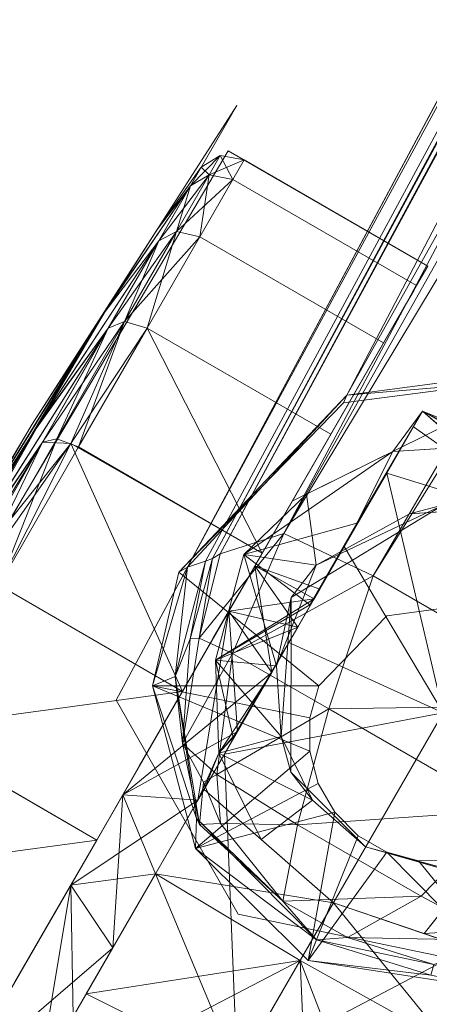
# Model space of a CAD drawing. Header units: inches. Extents: x -296 to -171, y 54 to 179.
# Tile 4 of 75: x -281.546 to -280.815, y 63.242 to 64.998. Entities that reach past the tile are written whole.
import ezdxf

# ---------------------------------------------------------------- set-up
doc = ezdxf.new("R2010")
doc.units = ezdxf.units.IN
doc.header["$LTSCALE"] = 0.299896
doc.header["$MEASUREMENT"] = 0
doc.layers.add('A-FURN-HAWORTH-ATT', color=7, linetype='Continuous')
doc.layers.add('CET Default', color=7, linetype='Continuous')
for name, color, linetype, true_color in [('A-FURN-P-SEAT', 7, 'Continuous', 0xce0000), ('CET color Black', 7, 'Continuous', 0x000000), ('CET color Grey80', 7, 'Continuous', 0xcccdc8)]:
    doc.layers.add(name, color=color, linetype=linetype, true_color=true_color)
doc.styles.add('Arial', font='arial.ttf')

# ---------------------------------------------------------------- blocks, each defined once
blk = doc.blocks.new('*C69')
at = {"layer": 'A-FURN-P-SEAT', "linetype": 'Continuous', "lineweight": 0}
for points in [[(0.8924, 26.9027), (0.8605, 27.5778), (0.8605, 25.0576), (0.8924, 25.7328), (0.8924, 26.9027)], [(0.8605, 27.5), (0.4217, 27.5), (0.4217, 25.1354), (0.8333, 25.1354), (0.8605, 27.5)], [(0.4217, 25.6196), (0.4217, 26.9046), (0.3008, 26.9046), (0.3008, 27.2712), (-0.3008, 27.2712), (-0.3008, 26.9046), (-0.4217, 26.9046), (-0.4217, 25.6196), (-0.2463, 25.3571), (0.2463, 25.3571), (0.4217, 25.6196)]]:
    blk.add_lwpolyline(points, close=True, dxfattribs=at)
blk.add_lwpolyline([(8.5259, 1.417), (1.7658, 11.352), (1.7183, 11.6179), (1.9567, 11.9406), (13.1683, 15.9804), (13.3484, 16.1786), (13.3874, 16.5331), (13.3874, 16.5331), (13.2065, 16.9112), (12.8493, 16.9854), (1.3996, 13.6518), (1.1322, 13.6888), (0.8989, 14.0153), (0.5164, 26.0845), (0.1372, 26.3058), (-0.5282, 26.0868), (-0.9007, 14.0144), (-1.0185, 13.7714), (-1.4012, 13.6505), (-12.9979, 17.0163)], dxfattribs=at)
at = {"layer": 'A-FURN-HAWORTH-ATT', "linetype": 'Continuous', "style": 'Arial'}
for tag in ['CAPPN', 'CAPTG', 'CAPQT', 'CAPMC', 'CAPMG', 'L2', 'L3', 'PSPN', 'PST1', 'PST2', 'PST3', 'PSQT', 'PSMC', 'L1']:
    blk.add_attdef(tag, (0, 0), '', height=0.00394, dxfattribs=at).dxf.unprotected_set("ltscale", 0)
blk = doc.blocks.new('*C115')
at = {"layer": 'CET color Black', "linetype": 'Continuous', "lineweight": 0}
for points in [[(0, 26.322, 2.1628), (0, 26.9158, 1.9348), (-0.3008, 26.7944, 2.008), (0, 26.322, 2.1628)], [(0, 26.322, 2.1628), (0.3008, 26.7944, 2.008), (0, 26.9158, 1.9348), (0, 26.322, 2.1628)], [(0.4218, 26.4108, 1.7806), (0.4218, 26.8308, 1.479), (0.3008, 26.7327, 1.5973), (0.4218, 26.4108, 1.7806)], [(0.4218, 26.8138, 0.8296), (0.4218, 26.2248, 0.584), (0.3008, 26.4696, 0.6155), (0.4218, 26.8138, 0.8296)], [(0.4218, 26.8138, 0.8296), (0.3008, 26.4696, 0.6155), (0.3008, 26.6111, 0.6741), (0.4218, 26.8138, 0.8296)], [(0, 26.322, 2.1628), (-0.3008, 26.7944, 2.008), (-0.3008, 26.5645, 2.1033), (0, 26.322, 2.1628)], [(0, 26.5468, 0.2381), (0.3008, 26.7944, 0.3566), (0.3008, 26.5645, 0.2613), (0, 26.5468, 0.2381)], [(0, 26.322, 2.1628), (0.3008, 26.5645, 2.1033), (0.3008, 26.7944, 2.008), (0, 26.322, 2.1628)], [(0.4218, 26.4108, 1.7806), (0.3008, 26.7327, 1.5973), (0.3008, 26.6111, 1.6906), (0.4218, 26.4108, 1.7806)], [(0.4218, 26.4108, 1.7806), (0.3008, 26.6111, 1.6906), (0.3008, 26.4696, 1.7492), (0.4218, 26.4108, 1.7806)], [(0.4218, 26.3177, 2.3647), (0.8158, 26.6226, 2.3225), (0.4218, 26.6237, 2.3244), (0.4218, 26.3177, 2.3647)], [(0.4218, 26.3177, 2.3647), (0.8159, 26.3171, 2.3626), (0.8158, 26.6226, 2.3225), (0.4218, 26.3177, 2.3647)], [(0, 26.322, 2.1628), (-0.3008, 26.5645, 2.1033), (-0.3008, 26.3177, 2.1358), (0, 26.322, 2.1628)], [(0, 26.5468, 0.2381), (0.3008, 26.5645, 0.2613), (0.3008, 26.3177, 0.2289), (0, 26.5468, 0.2381)], [(0, 26.322, 2.1628), (0.3008, 26.3177, 2.1358), (0.3008, 26.5645, 2.1033), (0, 26.322, 2.1628)], [(0, 26.5468, 0.2381), (0, 25.812, 0.3526), (-0.3008, 26.0709, 0.2613), (0, 26.5468, 0.2381)], [(0, 26.5468, 0.2381), (-0.3008, 26.0709, 0.2613), (-0.3008, 26.3177, 0.2289), (0, 26.5468, 0.2381)], [(0, 26.5468, 0.2381), (0.3008, 26.3177, 0.2289), (0.3008, 26.0709, 0.2613), (0, 26.5468, 0.2381)], [(0, 26.5468, 0.2381), (0.3008, 26.0709, 0.2613), (0, 25.812, 0.3526), (0, 26.5468, 0.2381)], [(0.4218, 26.2248, 0.584), (0.3008, 26.3177, 0.5955), (0.3008, 26.4696, 0.6155), (0.4218, 26.2248, 0.584)], [(0.4218, 26.4108, 1.7806), (0.3008, 26.4696, 1.7492), (0.3008, 26.3177, 1.7692), (0.4218, 26.4108, 1.7806)], [(0.4218, 25.8461, 1.562), (0.4218, 26.4108, 1.7806), (0.3008, 26.1658, 1.7492), (0.4218, 25.8461, 1.562)], [(0.4218, 26.4108, 1.7806), (0.3008, 26.3177, 1.7692), (0.3008, 26.1658, 1.7492), (0.4218, 26.4108, 1.7806)], [(0.8731, 26.3316, 0.1872), (0.8814, 26.0358, 0.3698), (0.8605, 25.7512, 0.2012), (0.8731, 26.3316, 0.1872)], [(0.8731, 26.3316, 0.1872), (0.8605, 25.7512, 0.2012), (0.8605, 26.0245, 0.088), (0.8731, 26.3316, 0.1872)], [(0.8924, 26.3362, 0.5974), (0.8843, 25.7512, 0.6159), (0.8814, 26.0358, 0.3698), (0.8924, 26.3362, 0.5974)], [(0.8924, 26.3362, 0.5974), (0.8966, 26.0245, 0.8891), (0.8843, 25.7512, 0.6159), (0.8924, 26.3362, 0.5974)], [(-0.3008, 26.3177, 2.1358), (0, 26.2033, 2.1363), (0, 26.322, 2.1628), (-0.3008, 26.3177, 2.1358)], [(-0.3008, 26.3177, 2.1358), (-0.3008, 26.144, 2.1358), (0, 26.2033, 2.1363), (-0.3008, 26.3177, 2.1358)], [(0.3008, 26.3177, 2.1358), (0, 26.322, 2.1628), (0, 26.2033, 2.1363), (0.3008, 26.3177, 2.1358)], [(0.3008, 26.3177, 2.1358), (0, 26.2033, 2.1363), (0.3008, 26.144, 2.1358), (0.3008, 26.3177, 2.1358)], [(0.4218, 26.2248, 0.584), (0.3008, 26.1658, 0.6155), (0.3008, 26.3177, 0.5955), (0.4218, 26.2248, 0.584)], [(0.4218, 26.0117, 2.3244), (0.8159, 26.3171, 2.3626), (0.4218, 26.3177, 2.3647), (0.4218, 26.0117, 2.3244)], [(0.4218, 26.0117, 2.3244), (0.8006, 26.0117, 2.3244), (0.8159, 26.3171, 2.3626), (0.4218, 26.0117, 2.3244)], [(0.9005, 26.3177, 1.1823), (0.896, 26.0035, 1.4965), (0.8924, 25.7327, 1.2008), (0.9005, 26.3177, 1.1823)], [(0.9005, 26.3177, 1.1823), (0.8924, 25.7327, 1.2008), (0.8966, 26.0245, 0.8891), (0.9005, 26.3177, 1.1823)], [(0.8731, 26.3038, 2.1774), (0.8605, 26.0245, 2.2767), (0.8605, 25.7512, 2.1635), (0.8731, 26.3038, 2.1774)], [(0.8731, 26.3038, 2.1774), (0.8605, 25.7512, 2.1635), (0.8802, 26.0018, 2.0061), (0.8731, 26.3038, 2.1774)], [(0.8924, 26.2992, 1.7673), (0.8802, 26.0018, 2.0061), (0.8826, 25.7256, 1.7745), (0.8924, 26.2992, 1.7673)], [(0.8924, 26.2992, 1.7673), (0.8826, 25.7256, 1.7745), (0.896, 26.0035, 1.4965), (0.8924, 26.2992, 1.7673)], [(0.4218, 26.2248, 0.584), (0.3008, 26.0243, 0.6741), (0.3008, 26.1658, 0.6155), (0.4218, 26.2248, 0.584)], [(0.4218, 26.2248, 0.584), (0.4218, 25.7531, 0.9637), (0.3008, 25.9027, 0.7674), (0.4218, 26.2248, 0.584)], [(0.4218, 26.2248, 0.584), (0.3008, 25.9027, 0.7674), (0.3008, 26.0243, 0.6741), (0.4218, 26.2248, 0.584)], [(0, 26.2033, 2.3903), (0, 26.2033, 2.1363), (-0.3008, 26.144, 2.1358), (0, 26.2033, 2.3903)], [(0, 26.2033, 2.3903), (-0.3008, 26.144, 2.1358), (-0.1681, 26.1699, 2.3903), (0, 26.2033, 2.3903)], [(0, 26.2033, 2.3903), (0.1681, 26.1699, 2.3903), (0.3008, 26.144, 2.1358), (0, 26.2033, 2.3903)], [(0, 26.2033, 2.3903), (0.3008, 26.144, 2.1358), (0, 26.2033, 2.1363), (0, 26.2033, 2.3903)], [(-0.1869, 26.0412, 2.3903), (-0.1681, 26.1699, 2.3903), (-0.3106, 26.0747, 2.3693), (-0.1869, 26.0412, 2.3903)], [(-0.1681, 26.1699, 2.3903), (-0.3008, 26.144, 2.1358), (-0.3106, 26.0747, 2.3693), (-0.1681, 26.1699, 2.3903)], [(0.1241, 26.0635, 2.3903), (0.3107, 26.0747, 2.3693), (0.1681, 26.1699, 2.3903), (0.1241, 26.0635, 2.3903)], [(0.1681, 26.1699, 2.3903), (0.3107, 26.0747, 2.3693), (0.3008, 26.144, 2.1358), (0.1681, 26.1699, 2.3903)], [(0.4218, 25.8461, 1.562), (0.3008, 26.1658, 1.7492), (0.3008, 26.0243, 1.6906), (0.4218, 25.8461, 1.562)], [(0.3008, 26.1658, 1.7492), (0.3008, 26.144, 2.1358), (0.3107, 26.0747, 2.3693), (0.3008, 26.1658, 1.7492)], [(0.3008, 26.1658, 1.7492), (0.3107, 26.0747, 2.3693), (0.3008, 26.0243, 1.6906), (0.3008, 26.1658, 1.7492)], [(0, 26.0882, 2.3903), (-0.1869, 26.0412, 2.3903), (-0.1824, 26.0396, 2.6765), (0, 26.0882, 2.3903)], [(0, 26.0882, 2.3903), (-0.1824, 26.0396, 2.6765), (0, 26.0882, 2.6765), (0, 26.0882, 2.3903)], [(0, 26.0882, 2.3903), (0, 26.0882, 2.6765), (0.1824, 26.0396, 2.6765), (0, 26.0882, 2.3903)], [(0, 26.0882, 2.3903), (0.1824, 26.0396, 2.6765), (0.1241, 26.0635, 2.3903), (0, 26.0882, 2.3903)], [(0, 25.812, 0.3526), (0.3008, 26.0709, 0.2613), (0.3008, 25.841, 0.3566), (0, 25.812, 0.3526)], [(0.1241, 26.0635, 2.3903), (0.2292, 25.9933, 2.3903), (0.3107, 26.0747, 2.3693), (0.1241, 26.0635, 2.3903)], [(0.2292, 25.9933, 2.3903), (0.3986, 25.9338, 2.347), (0.3107, 26.0747, 2.3693), (0.2292, 25.9933, 2.3903)], [(0.3107, 26.0747, 2.3693), (0.3021, 26.0377, 2.3632), (0.3008, 25.9027, 1.5973), (0.3107, 26.0747, 2.3693)], [(0.3107, 26.0747, 2.3693), (0.3008, 25.9027, 1.5973), (0.3008, 26.0243, 1.6906), (0.3107, 26.0747, 2.3693)], [(0.3107, 26.0747, 2.3693), (0.3986, 25.9338, 2.347), (0.3021, 26.0377, 2.3632), (0.3107, 26.0747, 2.3693)], [(0.1241, 26.0635, 2.3903), (0.1824, 26.0396, 2.6765), (0.2292, 25.9933, 2.3903), (0.1241, 26.0635, 2.3903)], [(0.2292, 25.9933, 2.3903), (0.1824, 26.0396, 2.6765), (0.3377, 25.7694, 2.6765), (0.2292, 25.9933, 2.3903)], [(0.3021, 26.0377, 2.3632), (0.3986, 25.9338, 2.347), (0.3008, 25.8095, 1.4758), (0.3021, 26.0377, 2.3632)], [(0.3021, 26.0377, 2.3632), (0.3008, 25.8095, 1.4758), (0.3008, 25.9027, 1.5973), (0.3021, 26.0377, 2.3632)], [(0.8814, 26.0358, 0.3698), (0.8843, 25.7512, 0.6159), (0.8605, 25.5166, 0.3812), (0.8814, 26.0358, 0.3698)], [(0.8814, 26.0358, 0.3698), (0.8605, 25.5166, 0.3812), (0.8605, 25.7512, 0.2012), (0.8814, 26.0358, 0.3698)], [(0.4218, 25.8461, 1.562), (0.3008, 26.0243, 1.6906), (0.3008, 25.9027, 1.5973), (0.4218, 25.8461, 1.562)], [(0.8158, 25.7281, 0.1599), (0.8006, 26.0117, 0.0403), (0.8413, 26.0155, 0.0543), (0.8158, 25.7281, 0.1599)], [(0.8006, 26.0117, 2.3244), (0.8413, 25.7338, 2.1937), (0.8413, 26.0155, 2.3104), (0.8006, 26.0117, 2.3244)], [(0.8158, 25.7281, 0.1599), (0.8413, 26.0155, 0.0543), (0.8605, 26.0245, 0.088), (0.8158, 25.7281, 0.1599)], [(0.8158, 25.7281, 0.1599), (0.8605, 26.0245, 0.088), (0.8605, 25.7512, 0.2012), (0.8158, 25.7281, 0.1599)], [(0.8413, 26.0155, 2.3104), (0.8605, 25.7512, 2.1635), (0.8605, 26.0245, 2.2767), (0.8413, 26.0155, 2.3104)], [(0.8413, 26.0155, 2.3104), (0.8413, 25.7338, 2.1937), (0.8605, 25.7512, 2.1635), (0.8413, 26.0155, 2.3104)], [(0.8966, 26.0245, 0.8891), (0.8924, 25.7327, 1.2008), (0.8814, 25.5053, 0.9005), (0.8966, 26.0245, 0.8891)], [(0.8966, 26.0245, 0.8891), (0.8814, 25.5053, 0.9005), (0.8843, 25.7512, 0.6159), (0.8966, 26.0245, 0.8891)], [(0.4218, 26.0117, 0.0403), (0.8006, 26.0117, 0.0403), (0.8158, 25.7281, 0.1599), (0.4218, 26.0117, 0.0403)], [(0.4218, 26.0117, 0.0403), (0.8158, 25.7281, 0.1599), (0.4218, 25.7266, 0.1584), (0.4218, 26.0117, 0.0403)], [(0.8006, 26.0117, 2.3244), (0.8006, 25.7266, 2.2063), (0.8413, 25.7338, 2.1937), (0.8006, 26.0117, 2.3244)], [(0.8802, 26.0018, 2.0061), (0.8605, 25.7512, 2.1635), (0.8605, 25.5166, 1.9834), (0.8802, 26.0018, 2.0061)], [(0.8802, 26.0018, 2.0061), (0.8605, 25.5166, 1.9834), (0.8826, 25.7256, 1.7745), (0.8802, 26.0018, 2.0061)], [(0.896, 26.0035, 1.4965), (0.8826, 25.7256, 1.7745), (0.8802, 25.4939, 1.4982), (0.896, 26.0035, 1.4965)], [(0.896, 26.0035, 1.4965), (0.8802, 25.4939, 1.4982), (0.8924, 25.7327, 1.2008), (0.896, 26.0035, 1.4965)], [(0.2292, 25.9933, 2.3903), (0.3377, 25.7694, 2.6765), (0.2995, 25.8881, 2.3903), (0.2292, 25.9933, 2.3903)], [(0.2292, 25.9933, 2.3903), (0.2995, 25.8881, 2.3903), (0.3986, 25.9338, 2.347), (0.2292, 25.9933, 2.3903)], [(0.2995, 25.8881, 2.3903), (0.449, 25.7451, 2.2803), (0.3986, 25.9338, 2.347), (0.2995, 25.8881, 2.3903)], [(0.3986, 25.9338, 2.347), (0.3021, 25.764, 2.2808), (0.3008, 25.7508, 1.3342), (0.3986, 25.9338, 2.347)], [(0.3986, 25.9338, 2.347), (0.3008, 25.7508, 1.3342), (0.3008, 25.8095, 1.4758), (0.3986, 25.9338, 2.347)], [(0.3986, 25.9338, 2.347), (0.449, 25.7451, 2.2803), (0.3021, 25.764, 2.2808), (0.3986, 25.9338, 2.347)], [(0.4218, 25.8461, 1.562), (0.3008, 25.9027, 1.5973), (0.3008, 25.8095, 1.4758), (0.4218, 25.8461, 1.562)], [(0.4218, 25.7531, 0.9637), (0.3008, 25.8095, 0.8889), (0.3008, 25.9027, 0.7674), (0.4218, 25.7531, 0.9637)], [(0.2995, 25.8881, 2.3903), (0.3377, 25.7694, 2.6765), (0.3276, 25.6974, 2.3903), (0.2995, 25.8881, 2.3903)], [(0.2995, 25.8881, 2.3903), (0.3276, 25.6974, 2.3903), (0.449, 25.7451, 2.2803), (0.2995, 25.8881, 2.3903)], [(0, 25.812, 0.3526), (0.3008, 25.841, 0.3566), (0.3008, 25.6435, 0.5081), (0, 25.812, 0.3526)], [(0.4218, 25.7531, 0.9637), (0.4218, 25.8461, 1.562), (0.3008, 25.7508, 1.3342), (0.4218, 25.7531, 0.9637)], [(0.4218, 25.8461, 1.562), (0.3008, 25.8095, 1.4758), (0.3008, 25.7508, 1.3342), (0.4218, 25.8461, 1.562)], [(0, 25.812, 0.3526), (0.3008, 25.6435, 0.5081), (0.3008, 25.492, 0.7056), (0, 25.812, 0.3526)], [(0, 25.812, 0.3526), (0.3008, 25.492, 0.7056), (0, 25.4235, 0.8298), (0, 25.812, 0.3526)], [(0.4218, 25.7531, 0.9637), (0.3008, 25.7508, 1.0304), (0.3008, 25.8095, 0.8889), (0.4218, 25.7531, 0.9637)], [(0.3276, 25.6974, 2.3903), (0.3377, 25.7694, 2.6765), (0.1847, 25.49, 2.6765), (0.3276, 25.6974, 2.3903)], [(0.3021, 25.764, 2.2808), (0.3021, 25.5959, 2.1809), (0.3008, 25.7309, 1.1823), (0.3021, 25.764, 2.2808)], [(0.3021, 25.764, 2.2808), (0.3008, 25.7309, 1.1823), (0.3008, 25.7508, 1.3342), (0.3021, 25.764, 2.2808)], [(0.4218, 25.7531, 0.9637), (0.3008, 25.7309, 1.1823), (0.3008, 25.7508, 1.0304), (0.4218, 25.7531, 0.9637)], [(0.4218, 25.7531, 0.9637), (0.3008, 25.7508, 1.3342), (0.3008, 25.7309, 1.1823), (0.4218, 25.7531, 0.9637)], [(0.449, 25.7451, 2.2803), (0.3021, 25.5959, 2.1809), (0.3021, 25.764, 2.2808), (0.449, 25.7451, 2.2803)], [(0.8413, 25.4919, 0.3565), (0.8158, 25.7281, 0.1599), (0.8605, 25.7512, 0.2012), (0.8413, 25.4919, 0.3565)], [(0.8413, 25.4919, 0.3565), (0.8605, 25.7512, 0.2012), (0.8605, 25.5166, 0.3812), (0.8413, 25.4919, 0.3565)], [(0.8413, 25.7338, 2.1937), (0.8605, 25.5166, 1.9834), (0.8605, 25.7512, 2.1635), (0.8413, 25.7338, 2.1937)], [(0.8843, 25.7512, 0.6159), (0.8814, 25.5053, 0.9005), (0.8605, 25.3366, 0.6159), (0.8843, 25.7512, 0.6159)], [(0.8843, 25.7512, 0.6159), (0.8605, 25.3366, 0.6159), (0.8605, 25.5166, 0.3812), (0.8843, 25.7512, 0.6159)], [(0.449, 25.7451, 2.2803), (0.3107, 25.4534, 2.029), (0.3021, 25.5959, 2.1809), (0.449, 25.7451, 2.2803)], [(0.4059, 25.5959, 2.3903), (0.3107, 25.4534, 2.029), (0.449, 25.7451, 2.2803), (0.4059, 25.5959, 2.3903)], [(0.3276, 25.6974, 2.3903), (0.4059, 25.5959, 2.3903), (0.449, 25.7451, 2.2803), (0.3276, 25.6974, 2.3903)], [(0.8006, 25.7266, 2.2063), (0.8413, 25.4919, 2.0081), (0.8413, 25.7338, 2.1937), (0.8006, 25.7266, 2.2063)], [(0.8413, 25.7338, 2.1937), (0.8413, 25.4919, 2.0081), (0.8605, 25.5166, 1.9834), (0.8413, 25.7338, 2.1937)], [(0.8924, 25.7327, 1.2008), (0.8802, 25.4939, 1.4982), (0.8731, 25.3227, 1.1963), (0.8924, 25.7327, 1.2008)], [(0.8924, 25.7327, 1.2008), (0.8731, 25.3227, 1.1963), (0.8814, 25.5053, 0.9005), (0.8924, 25.7327, 1.2008)], [(0.3021, 25.5959, 2.1809), (0.3008, 25.3642, 1.1823), (0.3008, 25.7309, 1.1823), (0.3021, 25.5959, 2.1809)], [(0.4218, 25.7266, 0.1584), (0.8158, 25.7281, 0.1599), (0.8006, 25.4817, 0.3463), (0.4218, 25.7266, 0.1584)], [(0.4218, 25.7266, 0.1584), (0.8006, 25.4817, 0.3463), (0.4218, 25.4817, 0.3463), (0.4218, 25.7266, 0.1584)], [(0.8006, 25.4817, 0.3463), (0.8158, 25.7281, 0.1599), (0.8413, 25.4919, 0.3565), (0.8006, 25.4817, 0.3463)], [(0.8006, 25.7266, 2.2063), (0.8006, 25.4817, 2.0184), (0.8413, 25.4919, 2.0081), (0.8006, 25.7266, 2.2063)], [(0.8826, 25.7256, 1.7745), (0.8605, 25.5166, 1.9834), (0.8605, 25.3366, 1.7488), (0.8826, 25.7256, 1.7745)], [(0.8826, 25.7256, 1.7745), (0.8605, 25.3366, 1.7488), (0.8802, 25.4939, 1.4982), (0.8826, 25.7256, 1.7745)], [(0.3276, 25.6974, 2.3903), (0.1847, 25.49, 2.6765), (0.2292, 25.5348, 2.3903), (0.3276, 25.6974, 2.3903)], [(0.3021, 25.5959, 2.1809), (0.3107, 25.4534, 2.029), (0.3008, 25.3642, 1.1823), (0.3021, 25.5959, 2.1809)], [(0.4059, 25.5959, 2.3903), (0.3107, 25.4534, 2.3903), (0.3107, 25.4534, 2.029), (0.4059, 25.5959, 2.3903)], [(0.2292, 25.5348, 2.3903), (0.1847, 25.49, 2.6765), (0.1241, 25.4645, 2.3903), (0.2292, 25.5348, 2.3903)], [(0.8413, 25.3063, 0.5984), (0.8413, 25.4919, 0.3565), (0.8605, 25.5166, 0.3812), (0.8413, 25.3063, 0.5984)], [(0.8413, 25.3063, 0.5984), (0.8605, 25.5166, 0.3812), (0.8605, 25.3366, 0.6159), (0.8413, 25.3063, 0.5984)], [(0.8413, 25.4919, 2.0081), (0.8605, 25.3366, 1.7488), (0.8605, 25.5166, 1.9834), (0.8413, 25.4919, 2.0081)], [(0.8814, 25.5053, 0.9005), (0.8731, 25.3227, 1.1963), (0.8605, 25.2234, 0.8891), (0.8814, 25.5053, 0.9005)], [(0.8814, 25.5053, 0.9005), (0.8605, 25.2234, 0.8891), (0.8605, 25.3366, 0.6159), (0.8814, 25.5053, 0.9005)], [(0, 25.4235, 0.8298), (0.3008, 25.492, 0.7056), (0.3008, 25.3967, 0.9356), (0, 25.4235, 0.8298)], [(0.8006, 25.2938, 0.5912), (0.8006, 25.4817, 0.3463), (0.8413, 25.4919, 0.3565), (0.8006, 25.2938, 0.5912)], [(0.8006, 25.2938, 0.5912), (0.8413, 25.4919, 0.3565), (0.8413, 25.3063, 0.5984), (0.8006, 25.2938, 0.5912)], [(0.8006, 25.4817, 2.0184), (0.8413, 25.3063, 1.7663), (0.8413, 25.4919, 2.0081), (0.8006, 25.4817, 2.0184)], [(0.8413, 25.4919, 2.0081), (0.8413, 25.3063, 1.7663), (0.8605, 25.3366, 1.7488), (0.8413, 25.4919, 2.0081)], [(0.8802, 25.4939, 1.4982), (0.8605, 25.3366, 1.7488), (0.8605, 25.2234, 1.4756), (0.8802, 25.4939, 1.4982)], [(0.8802, 25.4939, 1.4982), (0.8605, 25.2234, 1.4756), (0.8731, 25.3227, 1.1963), (0.8802, 25.4939, 1.4982)], [(0.8006, 25.4817, 2.0184), (0.8006, 25.2938, 1.7735), (0.8413, 25.3063, 1.7663), (0.8006, 25.4817, 2.0184)], [(0.3107, 25.4534, 2.029), (0.1681, 25.3582, 2.029), (0.3008, 25.3642, 1.1823), (0.3107, 25.4534, 2.029)], [(0, 25.4235, 0.8298), (0.3008, 25.3967, 0.9356), (0.3008, 25.3642, 1.1823), (0, 25.4235, 0.8298)], [(0.3008, 25.3642, 1.1823), (0.1681, 25.3582, 2.029), (0, 25.3247, 2.029), (0.3008, 25.3642, 1.1823)], [(0.8413, 25.1896, 0.8801), (0.8413, 25.3063, 0.5984), (0.8605, 25.3366, 0.6159), (0.8413, 25.1896, 0.8801)], [(0.8413, 25.1896, 0.8801), (0.8605, 25.3366, 0.6159), (0.8605, 25.2234, 0.8891), (0.8413, 25.1896, 0.8801)], [(0.8413, 25.3063, 1.7663), (0.8605, 25.2234, 1.4756), (0.8605, 25.3366, 1.7488), (0.8413, 25.3063, 1.7663)], [(0.8731, 25.3227, 1.1963), (0.8605, 25.2234, 1.4756), (0.8605, 25.1848, 1.1823), (0.8731, 25.3227, 1.1963)], [(0.8731, 25.3227, 1.1963), (0.8605, 25.1848, 1.1823), (0.8605, 25.2234, 0.8891), (0.8731, 25.3227, 1.1963)], [(0.8006, 25.1757, 0.8763), (0.8006, 25.2938, 0.5912), (0.8413, 25.3063, 0.5984), (0.8006, 25.1757, 0.8763)], [(0.8006, 25.1757, 0.8763), (0.8413, 25.3063, 0.5984), (0.8413, 25.1896, 0.8801), (0.8006, 25.1757, 0.8763)], [(0.8006, 25.2938, 1.7735), (0.8413, 25.1896, 1.4846), (0.8413, 25.3063, 1.7663), (0.8006, 25.2938, 1.7735)], [(0.8006, 25.2938, 1.7735), (0.8006, 25.1757, 1.4884), (0.8413, 25.1896, 1.4846), (0.8006, 25.2938, 1.7735)], [(0.8413, 25.3063, 1.7663), (0.8413, 25.1896, 1.4846), (0.8605, 25.2234, 1.4756), (0.8413, 25.3063, 1.7663)], [(0.8413, 25.1499, 1.1823), (0.8413, 25.1896, 0.8801), (0.8605, 25.2234, 0.8891), (0.8413, 25.1499, 1.1823)], [(0.8413, 25.1499, 1.1823), (0.8605, 25.2234, 0.8891), (0.8605, 25.1848, 1.1823), (0.8413, 25.1499, 1.1823)], [(0.8413, 25.1896, 1.4846), (0.8605, 25.1848, 1.1823), (0.8605, 25.2234, 1.4756), (0.8413, 25.1896, 1.4846)], [(0.8006, 25.1354, 1.1823), (0.8006, 25.1757, 0.8763), (0.8413, 25.1896, 0.8801), (0.8006, 25.1354, 1.1823)], [(0.8006, 25.1354, 1.1823), (0.8413, 25.1896, 0.8801), (0.8413, 25.1499, 1.1823), (0.8006, 25.1354, 1.1823)], [(0.8006, 25.1757, 1.4884), (0.8413, 25.1499, 1.1823), (0.8413, 25.1896, 1.4846), (0.8006, 25.1757, 1.4884)], [(0.8413, 25.1896, 1.4846), (0.8413, 25.1499, 1.1823), (0.8605, 25.1848, 1.1823), (0.8413, 25.1896, 1.4846)], [(0.8006, 25.1757, 1.4884), (0.8006, 25.1354, 1.1823), (0.8413, 25.1499, 1.1823), (0.8006, 25.1757, 1.4884)]]:
    blk.add_3dface(points, dxfattribs=at)
for points, invisible_edges in [([(0.4218, 26.8841, 0.2013), (0.4218, 26.6109, 0.0882), (0.4218, 26.4696, 0.6155), (0.4218, 26.8841, 0.2013)], 6), ([(0.4218, 26.8841, 0.2013), (0.4218, 26.4696, 0.6155), (0.4218, 26.6111, 0.6741), (0.4218, 26.8841, 0.2013)], 13), ([(0.3008, 26.4696, 0.6155), (0.3008, 26.5645, 0.2613), (0.3008, 26.7944, 0.3566), (0.3008, 26.4696, 0.6155)], 13), ([(0.3008, 26.4696, 0.6155), (0.3008, 26.7944, 0.3566), (0.3008, 26.6111, 0.6741), (0.3008, 26.4696, 0.6155)], 11), ([(0.3008, 26.6111, 1.6906), (0.3008, 26.7944, 2.008), (0.3008, 26.5645, 2.1033), (0.3008, 26.6111, 1.6906)], 13), ([(0.3008, 26.6111, 1.6906), (0.3008, 26.5645, 2.1033), (0.3008, 26.4696, 1.7492), (0.3008, 26.6111, 1.6906)], 11), ([(0.4218, 26.6237, 0.0403), (0.8006, 26.3177, 0), (0.4218, 26.3177, 0), (0.4218, 26.6237, 0.0403)], 9), ([(0.4218, 26.6237, 0.0403), (0.4218, 26.3177, 0), (0.4218, 26.3177, 0.0496), (0.4218, 26.6237, 0.0403)], 6), ([(0.4218, 26.6237, 0.0403), (0.4218, 26.3177, 0.0496), (0.4218, 26.6109, 0.0882), (0.4218, 26.6237, 0.0403)], 13), ([(0.4218, 26.3177, 2.3647), (0.4218, 26.6237, 2.3244), (0.4218, 26.6109, 2.2765), (0.4218, 26.3177, 2.3647)], 6), ([(0.4218, 26.6109, 2.2765), (0.4218, 26.6111, 1.6906), (0.4218, 26.4696, 1.7492), (0.4218, 26.6109, 2.2765)], 13), ([(0.4218, 26.3177, 2.3647), (0.4218, 26.6109, 2.2765), (0.4218, 26.3177, 2.315), (0.4218, 26.3177, 2.3647)], 13), ([(0.4218, 26.3177, 2.315), (0.4218, 26.6109, 2.2765), (0.4218, 26.4696, 1.7492), (0.4218, 26.3177, 2.315)], 6), ([(0.4218, 26.6109, 0.0882), (0.4218, 26.3177, 0.0496), (0.4218, 26.3177, 0.5955), (0.4218, 26.6109, 0.0882)], 6), ([(0.4218, 26.6109, 0.0882), (0.4218, 26.3177, 0.5955), (0.4218, 26.4696, 0.6155), (0.4218, 26.6109, 0.0882)], 13), ([(0.3008, 26.4696, 1.7492), (0.3008, 26.5645, 2.1033), (0.3008, 26.3177, 2.1358), (0.3008, 26.4696, 1.7492)], 13), ([(0.3008, 26.3177, 0.5955), (0.3008, 26.3177, 0.2289), (0.3008, 26.5645, 0.2613), (0.3008, 26.3177, 0.5955)], 13), ([(0.3008, 26.3177, 0.5955), (0.3008, 26.5645, 0.2613), (0.3008, 26.4696, 0.6155), (0.3008, 26.3177, 0.5955)], 11), ([(0.3008, 26.4696, 1.7492), (0.3008, 26.3177, 2.1358), (0.3008, 26.3177, 1.7692), (0.3008, 26.4696, 1.7492)], 11), ([(0.4218, 26.3177, 2.315), (0.4218, 26.4696, 1.7492), (0.4218, 26.3177, 1.7692), (0.4218, 26.3177, 2.315)], 13), ([(0.3008, 26.1658, 0.6155), (0.3008, 26.0709, 0.2613), (0.3008, 26.3177, 0.2289), (0.3008, 26.1658, 0.6155)], 13), ([(0.3008, 26.1658, 0.6155), (0.3008, 26.3177, 0.2289), (0.3008, 26.3177, 0.5955), (0.3008, 26.1658, 0.6155)], 11), ([(0.3008, 26.3177, 1.7692), (0.3008, 26.3177, 2.1358), (0.3008, 26.144, 2.1358), (0.3008, 26.3177, 1.7692)], 13), ([(0.3008, 26.3177, 1.7692), (0.3008, 26.144, 2.1358), (0.3008, 26.1658, 1.7492), (0.3008, 26.3177, 1.7692)], 9), ([(0.4218, 26.3177, 0), (0.8006, 26.3177, 0), (0.8006, 26.0117, 0.0403), (0.4218, 26.3177, 0)], 4), ([(0.4218, 26.3177, 0), (0.8006, 26.0117, 0.0403), (0.4218, 26.0117, 0.0403), (0.4218, 26.3177, 0)], 9), ([(0.4218, 26.3177, 0), (0.4218, 26.0117, 0.0403), (0.4218, 26.0246, 0.0882), (0.4218, 26.3177, 0)], 6), ([(0.4218, 26.3177, 0), (0.4218, 26.0246, 0.0882), (0.4218, 26.3177, 0.0496), (0.4218, 26.3177, 0)], 13), ([(0.4218, 26.0117, 2.3244), (0.4218, 26.3177, 2.3647), (0.4218, 26.3177, 2.315), (0.4218, 26.0117, 2.3244)], 6), ([(0.4218, 26.0117, 2.3244), (0.4218, 26.3177, 2.315), (0.4218, 26.0246, 2.2765), (0.4218, 26.0117, 2.3244)], 13), ([(0.4218, 26.0246, 2.2765), (0.4218, 26.3177, 2.315), (0.4218, 26.3177, 1.7692), (0.4218, 26.0246, 2.2765)], 6), ([(0.4218, 26.0246, 2.2765), (0.4218, 26.3177, 1.7692), (0.4218, 26.1658, 1.7492), (0.4218, 26.0246, 2.2765)], 13), ([(0.4218, 26.3177, 0.0496), (0.4218, 26.0246, 0.0882), (0.4218, 26.1658, 0.6155), (0.4218, 26.3177, 0.0496)], 6), ([(0.4218, 26.3177, 0.0496), (0.4218, 26.1658, 0.6155), (0.4218, 26.3177, 0.5955), (0.4218, 26.3177, 0.0496)], 13), ([(0, 26.0882, 2.3903), (0, 26.2033, 2.3903), (-0.1681, 26.1699, 2.3903), (0, 26.0882, 2.3903)], 13), ([(0, 26.0882, 2.3903), (0.1681, 26.1699, 2.3903), (0, 26.2033, 2.3903), (0, 26.0882, 2.3903)], 13), ([(0, 26.0882, 2.3903), (-0.1681, 26.1699, 2.3903), (-0.1869, 26.0412, 2.3903), (0, 26.0882, 2.3903)], 9), ([(0, 26.0882, 2.3903), (0.1241, 26.0635, 2.3903), (0.1681, 26.1699, 2.3903), (0, 26.0882, 2.3903)], 4), ([(0.3008, 26.0243, 0.6741), (0.3008, 26.0709, 0.2613), (0.3008, 26.1658, 0.6155), (0.3008, 26.0243, 0.6741)], 11), ([(0.4218, 25.7514, 2.1633), (0.4218, 26.0246, 2.2765), (0.4218, 26.1658, 1.7492), (0.4218, 25.7514, 2.1633)], 6), ([(0.4218, 25.7514, 2.1633), (0.4218, 26.1658, 1.7492), (0.4218, 26.0243, 1.6906), (0.4218, 25.7514, 2.1633)], 13), ([(0.4218, 26.0246, 0.0882), (0.4218, 26.0243, 0.6741), (0.4218, 26.1658, 0.6155), (0.4218, 26.0246, 0.0882)], 13), ([(0.3008, 26.0243, 0.6741), (0.3008, 25.841, 0.3566), (0.3008, 26.0709, 0.2613), (0.3008, 26.0243, 0.6741)], 13), ([(0.3008, 25.9027, 0.7674), (0.3008, 25.841, 0.3566), (0.3008, 26.0243, 0.6741), (0.3008, 25.9027, 0.7674)], 11), ([(0.4218, 26.0117, 0.0403), (0.4218, 25.7514, 0.2013), (0.4218, 26.0246, 0.0882), (0.4218, 26.0117, 0.0403)], 13), ([(0.4218, 25.7266, 2.2063), (0.4218, 26.0117, 2.3244), (0.4218, 26.0246, 2.2765), (0.4218, 25.7266, 2.2063)], 6), ([(0.4218, 25.7266, 2.2063), (0.4218, 26.0246, 2.2765), (0.4218, 25.7514, 2.1633), (0.4218, 25.7266, 2.2063)], 13), ([(0.4218, 26.0246, 0.0882), (0.4218, 25.7514, 0.2013), (0.4218, 26.0243, 0.6741), (0.4218, 26.0246, 0.0882)], 6), ([(0.4218, 25.5168, 1.9833), (0.4218, 25.7514, 2.1633), (0.4218, 26.0243, 1.6906), (0.4218, 25.5168, 1.9833)], 6), ([(0.4218, 25.5168, 1.9833), (0.4218, 26.0243, 1.6906), (0.4218, 25.9027, 1.5973), (0.4218, 25.5168, 1.9833)], 13), ([(0.4218, 25.7514, 0.2013), (0.4218, 25.9027, 0.7674), (0.4218, 26.0243, 0.6741), (0.4218, 25.7514, 0.2013)], 13), ([(0.4218, 25.7266, 2.2063), (0.8006, 25.7266, 2.2063), (0.8006, 26.0117, 2.3244), (0.4218, 25.7266, 2.2063)], 4), ([(0.4218, 25.7266, 2.2063), (0.8006, 26.0117, 2.3244), (0.4218, 26.0117, 2.3244), (0.4218, 25.7266, 2.2063)], 9), ([(0.4218, 26.0117, 0.0403), (0.4218, 25.7266, 0.1584), (0.4218, 25.7514, 0.2013), (0.4218, 26.0117, 0.0403)], 6), ([(0.3008, 25.8095, 0.8889), (0.3008, 25.6435, 0.5081), (0.3008, 25.9027, 0.7674), (0.3008, 25.8095, 0.8889)], 11), ([(0.3008, 25.9027, 0.7674), (0.3008, 25.6435, 0.5081), (0.3008, 25.841, 0.3566), (0.3008, 25.9027, 0.7674)], 13), ([(0.4218, 25.5168, 0.3814), (0.4218, 25.8095, 0.8889), (0.4218, 25.9027, 0.7674), (0.4218, 25.5168, 0.3814)], 13), ([(0.4218, 25.7514, 0.2013), (0.4218, 25.5168, 0.3814), (0.4218, 25.9027, 0.7674), (0.4218, 25.7514, 0.2013)], 6), ([(0.4218, 25.3368, 1.7487), (0.4218, 25.5168, 1.9833), (0.4218, 25.9027, 1.5973), (0.4218, 25.3368, 1.7487)], 6), ([(0.4218, 25.3368, 1.7487), (0.4218, 25.9027, 1.5973), (0.4218, 25.8095, 1.4758), (0.4218, 25.3368, 1.7487)], 13), ([(0.3008, 25.7508, 1.0304), (0.3008, 25.492, 0.7056), (0.3008, 25.8095, 0.8889), (0.3008, 25.7508, 1.0304)], 11), ([(0.3008, 25.8095, 0.8889), (0.3008, 25.492, 0.7056), (0.3008, 25.6435, 0.5081), (0.3008, 25.8095, 0.8889)], 13), ([(0.4218, 25.5168, 0.3814), (0.4218, 25.3368, 0.6159), (0.4218, 25.8095, 0.8889), (0.4218, 25.5168, 0.3814)], 6), ([(0.4218, 25.3368, 0.6159), (0.4218, 25.7508, 1.0304), (0.4218, 25.8095, 0.8889), (0.4218, 25.3368, 0.6159)], 13), ([(0.4218, 25.2236, 1.4755), (0.4218, 25.3368, 1.7487), (0.4218, 25.8095, 1.4758), (0.4218, 25.2236, 1.4755)], 6), ([(0.4218, 25.2236, 1.4755), (0.4218, 25.8095, 1.4758), (0.4218, 25.7508, 1.3342), (0.4218, 25.2236, 1.4755)], 13), ([(0.3008, 25.7309, 1.1823), (0.3008, 25.3967, 0.9356), (0.3008, 25.7508, 1.0304), (0.3008, 25.7309, 1.1823)], 11), ([(0.3008, 25.7508, 1.0304), (0.3008, 25.3967, 0.9356), (0.3008, 25.492, 0.7056), (0.3008, 25.7508, 1.0304)], 13), ([(0.4218, 25.7266, 0.1584), (0.4218, 25.5168, 0.3814), (0.4218, 25.7514, 0.2013), (0.4218, 25.7266, 0.1584)], 13), ([(0.4218, 25.4817, 2.0184), (0.4218, 25.7266, 2.2063), (0.4218, 25.7514, 2.1633), (0.4218, 25.4817, 2.0184)], 6), ([(0.4218, 25.4817, 2.0184), (0.4218, 25.7514, 2.1633), (0.4218, 25.5168, 1.9833), (0.4218, 25.4817, 2.0184)], 13), ([(0.4218, 25.3368, 0.6159), (0.4218, 25.2236, 0.8892), (0.4218, 25.7508, 1.0304), (0.4218, 25.3368, 0.6159)], 6), ([(0.4218, 25.2236, 0.8892), (0.4218, 25.7309, 1.1823), (0.4218, 25.7508, 1.0304), (0.4218, 25.2236, 0.8892)], 13), ([(0.4218, 25.185, 1.1823), (0.4218, 25.2236, 1.4755), (0.4218, 25.7508, 1.3342), (0.4218, 25.185, 1.1823)], 6), ([(0.4218, 25.185, 1.1823), (0.4218, 25.7508, 1.3342), (0.4218, 25.7309, 1.1823), (0.4218, 25.185, 1.1823)], 13), ([(0.3008, 25.7309, 1.1823), (0.3008, 25.3642, 1.1823), (0.3008, 25.3967, 0.9356), (0.3008, 25.7309, 1.1823)], 4), ([(0.4218, 25.2236, 0.8892), (0.4218, 25.185, 1.1823), (0.4218, 25.7309, 1.1823), (0.4218, 25.2236, 0.8892)], 6), ([(0.4218, 25.4817, 2.0184), (0.8006, 25.4817, 2.0184), (0.8006, 25.7266, 2.2063), (0.4218, 25.4817, 2.0184)], 4), ([(0.4218, 25.4817, 2.0184), (0.8006, 25.7266, 2.2063), (0.4218, 25.7266, 2.2063), (0.4218, 25.4817, 2.0184)], 9), ([(0.4218, 25.7266, 0.1584), (0.4218, 25.4817, 0.3463), (0.4218, 25.5168, 0.3814), (0.4218, 25.7266, 0.1584)], 6), ([(0.3276, 25.6974, 2.3903), (0.2292, 25.5348, 2.3903), (0.3107, 25.4534, 2.3903), (0.3276, 25.6974, 2.3903)], 6), ([(0.3276, 25.6974, 2.3903), (0.3107, 25.4534, 2.3903), (0.4059, 25.5959, 2.3903), (0.3276, 25.6974, 2.3903)], 9), ([(0.2292, 25.5348, 2.3903), (0.1241, 25.4645, 2.3903), (0.1681, 25.3582, 2.3903), (0.2292, 25.5348, 2.3903)], 6), ([(0.2292, 25.5348, 2.3903), (0.1681, 25.3582, 2.3903), (0.3107, 25.4534, 2.3903), (0.2292, 25.5348, 2.3903)], 13), ([(0.4218, 25.2938, 1.7735), (0.4218, 25.4817, 2.0184), (0.4218, 25.5168, 1.9833), (0.4218, 25.2938, 1.7735)], 6), ([(0.4218, 25.2938, 1.7735), (0.4218, 25.5168, 1.9833), (0.4218, 25.3368, 1.7487), (0.4218, 25.2938, 1.7735)], 13), ([(0.4218, 25.4817, 0.3463), (0.4218, 25.3368, 0.6159), (0.4218, 25.5168, 0.3814), (0.4218, 25.4817, 0.3463)], 13), ([(0.4218, 25.2938, 1.7735), (0.8006, 25.2938, 1.7735), (0.8006, 25.4817, 2.0184), (0.4218, 25.2938, 1.7735)], 4), ([(0.4218, 25.2938, 1.7735), (0.8006, 25.4817, 2.0184), (0.4218, 25.4817, 2.0184), (0.4218, 25.2938, 1.7735)], 9), ([(0.4218, 25.4817, 0.3463), (0.8006, 25.4817, 0.3463), (0.8006, 25.2938, 0.5912), (0.4218, 25.4817, 0.3463)], 4), ([(0.4218, 25.4817, 0.3463), (0.8006, 25.2938, 0.5912), (0.4218, 25.2938, 0.5912), (0.4218, 25.4817, 0.3463)], 9), ([(0.4218, 25.4817, 0.3463), (0.4218, 25.2938, 0.5912), (0.4218, 25.3368, 0.6159), (0.4218, 25.4817, 0.3463)], 6), ([(0.3107, 25.4534, 2.3903), (0.1681, 25.3582, 2.3903), (0.1681, 25.3582, 2.029), (0.3107, 25.4534, 2.3903)], 4), ([(0.3107, 25.4534, 2.3903), (0.1681, 25.3582, 2.029), (0.3107, 25.4534, 2.029), (0.3107, 25.4534, 2.3903)], 9), ([(0, 25.4235, 0.8298), (0.3008, 25.3642, 1.1823), (0, 25.3642, 1.1823), (0, 25.4235, 0.8298)], 4), ([(0.3008, 25.3642, 1.1823), (0, 25.3247, 2.029), (0, 25.3642, 1.1823), (0.3008, 25.3642, 1.1823)], 2), ([(0.4218, 25.1757, 1.4884), (0.4218, 25.2938, 1.7735), (0.4218, 25.3368, 1.7487), (0.4218, 25.1757, 1.4884)], 6), ([(0.4218, 25.1757, 1.4884), (0.4218, 25.3368, 1.7487), (0.4218, 25.2236, 1.4755), (0.4218, 25.1757, 1.4884)], 13), ([(0.4218, 25.2938, 0.5912), (0.4218, 25.2236, 0.8892), (0.4218, 25.3368, 0.6159), (0.4218, 25.2938, 0.5912)], 13), ([(0.4218, 25.1757, 1.4884), (0.8006, 25.1757, 1.4884), (0.8006, 25.2938, 1.7735), (0.4218, 25.1757, 1.4884)], 4), ([(0.4218, 25.1757, 1.4884), (0.8006, 25.2938, 1.7735), (0.4218, 25.2938, 1.7735), (0.4218, 25.1757, 1.4884)], 9), ([(0.4218, 25.2938, 0.5912), (0.8006, 25.2938, 0.5912), (0.8006, 25.1757, 0.8763), (0.4218, 25.2938, 0.5912)], 4), ([(0.4218, 25.2938, 0.5912), (0.8006, 25.1757, 0.8763), (0.4218, 25.1757, 0.8763), (0.4218, 25.2938, 0.5912)], 9), ([(0.4218, 25.2938, 0.5912), (0.4218, 25.1757, 0.8763), (0.4218, 25.2236, 0.8892), (0.4218, 25.2938, 0.5912)], 6), ([(0.4218, 25.1354, 1.1823), (0.4218, 25.1757, 1.4884), (0.4218, 25.2236, 1.4755), (0.4218, 25.1354, 1.1823)], 6), ([(0.4218, 25.1354, 1.1823), (0.4218, 25.2236, 1.4755), (0.4218, 25.185, 1.1823), (0.4218, 25.1354, 1.1823)], 13), ([(0.4218, 25.1757, 0.8763), (0.4218, 25.185, 1.1823), (0.4218, 25.2236, 0.8892), (0.4218, 25.1757, 0.8763)], 13), ([(0.4218, 25.1757, 0.8763), (0.4218, 25.1354, 1.1823), (0.4218, 25.185, 1.1823), (0.4218, 25.1757, 0.8763)], 6), ([(0.4218, 25.1354, 1.1823), (0.8006, 25.1354, 1.1823), (0.8006, 25.1757, 1.4884), (0.4218, 25.1354, 1.1823)], 4), ([(0.4218, 25.1354, 1.1823), (0.8006, 25.1757, 1.4884), (0.4218, 25.1757, 1.4884), (0.4218, 25.1354, 1.1823)], 9), ([(0.4218, 25.1757, 0.8763), (0.8006, 25.1757, 0.8763), (0.8006, 25.1354, 1.1823), (0.4218, 25.1757, 0.8763)], 4), ([(0.4218, 25.1757, 0.8763), (0.8006, 25.1354, 1.1823), (0.4218, 25.1354, 1.1823), (0.4218, 25.1757, 0.8763)], 9)]:
    blk.add_3dface(points, dxfattribs=dict(at, invisible_edges=invisible_edges))
at = {"layer": 'CET color Grey80', "linetype": 'Continuous', "lineweight": 0}
for points in [[(-0.0123, 26.3153, 2.5513), (-0.3814, 26.1718, 2.5515), (-0.2151, 26.2285, 3.419), (-0.0123, 26.3153, 2.5513)], [(-0.3814, 26.1718, 2.5515), (-0.0123, 26.3153, 2.5513), (-0.0373, 26.0778, 2.5513), (-0.3814, 26.1718, 2.5515)], [(-0.0123, 26.3153, 2.5513), (-0.2151, 26.2285, 3.419), (-0.0068, 26.2757, 3.4195), (-0.0123, 26.3153, 2.5513)], [(-0.0123, 26.3153, 2.5513), (0.0217, 26.0778, 2.5513), (-0.0373, 26.0778, 2.5513), (-0.0123, 26.3153, 2.5513)], [(0.2616, 26.2427, 2.5514), (-0.0123, 26.3153, 2.5513), (-0.0068, 26.2757, 3.4195), (0.2616, 26.2427, 2.5514)], [(-0.0123, 26.3153, 2.5513), (0.2616, 26.2427, 2.5514), (0.0787, 26.0624, 2.5513), (-0.0123, 26.3153, 2.5513)], [(-0.0123, 26.3153, 2.5513), (0.0787, 26.0624, 2.5513), (0.0217, 26.0778, 2.5513), (-0.0123, 26.3153, 2.5513)], [(-0.0068, 26.2757, 3.4195), (-0.2151, 26.2285, 3.419), (-0.2102, 26.2089, 3.4404), (-0.0068, 26.2757, 3.4195)], [(-0.0068, 26.2757, 3.4195), (-0.2102, 26.2089, 3.4404), (-0.0526, 26.2445, 3.4386), (-0.0068, 26.2757, 3.4195)], [(-0.0068, 26.2757, 3.4195), (-0.0526, 26.2445, 3.4386), (0.0799, 26.2459, 3.4531), (-0.0068, 26.2757, 3.4195)], [(0.2616, 26.2427, 2.5514), (-0.0068, 26.2757, 3.4195), (0.2866, 26.1952, 3.4159), (0.2616, 26.2427, 2.5514)], [(0.2866, 26.1952, 3.4159), (-0.0068, 26.2757, 3.4195), (0.0799, 26.2459, 3.4531), (0.2866, 26.1952, 3.4159)], [(-0.0526, 26.2445, 3.4386), (-0.2102, 26.2089, 3.4404), (-0.2985, 26.1091, 3.515), (-0.0526, 26.2445, 3.4386)], [(-0.0526, 26.2445, 3.4386), (-0.2985, 26.1091, 3.515), (-0.1297, 26.1148, 3.5538), (-0.0526, 26.2445, 3.4386)], [(0.0799, 26.2459, 3.4531), (-0.0526, 26.2445, 3.4386), (-0.1297, 26.1148, 3.5538), (0.0799, 26.2459, 3.4531)], [(0.0799, 26.2459, 3.4531), (-0.1297, 26.1148, 3.5538), (0.125, 26.1147, 3.5541), (0.0799, 26.2459, 3.4531)], [(0.2616, 26.2427, 2.5514), (0.1297, 26.0326, 2.5513), (0.0787, 26.0624, 2.5513), (0.2616, 26.2427, 2.5514)], [(0.2449, 26.1818, 3.4682), (0.0799, 26.2459, 3.4531), (0.125, 26.1147, 3.5541), (0.2449, 26.1818, 3.4682)], [(0.2866, 26.1952, 3.4159), (0.0799, 26.2459, 3.4531), (0.2766, 26.2022, 3.4543), (0.2866, 26.1952, 3.4159)], [(0.2766, 26.2022, 3.4543), (0.0799, 26.2459, 3.4531), (0.2449, 26.1818, 3.4682), (0.2766, 26.2022, 3.4543)], [(0.2616, 26.2427, 2.5514), (0.1715, 25.9904, 2.5513), (0.1297, 26.0326, 2.5513), (0.2616, 26.2427, 2.5514)], [(0.2616, 26.2427, 2.5514), (0.4732, 26.0297, 2.5513), (0.1715, 25.9904, 2.5513), (0.2616, 26.2427, 2.5514)], [(0.4732, 26.0297, 2.5513), (0.2616, 26.2427, 2.5514), (0.2866, 26.1952, 3.4159), (0.4732, 26.0297, 2.5513)], [(0.2766, 26.2022, 3.4543), (0.2449, 26.1818, 3.4682), (0.3082, 26.1332, 3.4675), (0.2766, 26.2022, 3.4543)], [(0.4466, 25.9949, 3.4187), (0.2866, 26.1952, 3.4159), (0.2766, 26.2022, 3.4543), (0.4466, 25.9949, 3.4187)], [(0.4466, 25.9949, 3.4187), (0.2766, 26.2022, 3.4543), (0.3754, 26.0921, 3.4629), (0.4466, 25.9949, 3.4187)], [(0.3754, 26.0921, 3.4629), (0.2766, 26.2022, 3.4543), (0.3082, 26.1332, 3.4675), (0.3754, 26.0921, 3.4629)], [(0.4732, 26.0297, 2.5513), (0.2866, 26.1952, 3.4159), (0.4466, 25.9949, 3.4187), (0.4732, 26.0297, 2.5513)], [(-0.3814, 26.1718, 2.5515), (-0.0943, 26.0624, 2.5513), (-0.1454, 26.0326, 2.5513), (-0.3814, 26.1718, 2.5515)], [(-0.3814, 26.1718, 2.5515), (-0.0373, 26.0778, 2.5513), (-0.0943, 26.0624, 2.5513), (-0.3814, 26.1718, 2.5515)], [(0.2449, 26.1818, 3.4682), (0.125, 26.1147, 3.5541), (0.2943, 26.1093, 3.5153), (0.2449, 26.1818, 3.4682)], [(0.3082, 26.1332, 3.4675), (0.2449, 26.1818, 3.4682), (0.2943, 26.1093, 3.5153), (0.3082, 26.1332, 3.4675)], [(0.3082, 26.1332, 3.4675), (0.2943, 26.1093, 3.5153), (0.3754, 26.0921, 3.4629), (0.3082, 26.1332, 3.4675)], [(-0.1827, 25.9081, 3.6483), (-0.1297, 26.1148, 3.5538), (-0.2985, 26.1091, 3.515), (-0.1827, 25.9081, 3.6483)], [(0.125, 26.1147, 3.5541), (-0.1297, 26.1148, 3.5538), (-0.1827, 25.9081, 3.6483), (0.125, 26.1147, 3.5541)], [(0.125, 26.1147, 3.5541), (-0.1827, 25.9081, 3.6483), (0.1799, 25.908, 3.6485), (0.125, 26.1147, 3.5541)], [(0.1799, 25.908, 3.6485), (0.2943, 26.1093, 3.5153), (0.125, 26.1147, 3.5541), (0.1799, 25.908, 3.6485)], [(0.1799, 25.908, 3.6485), (0.3784, 25.9082, 3.5676), (0.2943, 26.1093, 3.5153), (0.1799, 25.908, 3.6485)], [(0.3784, 25.9082, 3.5676), (0.3754, 26.0921, 3.4629), (0.2943, 26.1093, 3.5153), (0.3784, 25.9082, 3.5676)], [(0.3784, 25.9082, 3.5676), (0.4436, 25.9146, 3.472), (0.3754, 26.0921, 3.4629), (0.3784, 25.9082, 3.5676)], [(0.4466, 25.9949, 3.4187), (0.3754, 26.0921, 3.4629), (0.4569, 25.9234, 3.4467), (0.4466, 25.9949, 3.4187)], [(0.4569, 25.9234, 3.4467), (0.3754, 26.0921, 3.4629), (0.4436, 25.9146, 3.472), (0.4569, 25.9234, 3.4467)], [(0.4732, 26.0297, 2.5513), (0.201, 25.9388, 2.5513), (0.1715, 25.9904, 2.5513), (0.4732, 26.0297, 2.5513)], [(0.4732, 26.0297, 2.5513), (0.2162, 25.8812, 2.5513), (0.201, 25.9388, 2.5513), (0.4732, 26.0297, 2.5513)], [(0.4732, 26.0297, 2.5513), (0.5337, 25.8305, 2.5513), (0.2162, 25.8812, 2.5513), (0.4732, 26.0297, 2.5513)], [(0.525, 25.8152, 2.9074), (0.4732, 26.0297, 2.5513), (0.4466, 25.9949, 3.4187), (0.525, 25.8152, 2.9074)], [(0.5337, 25.8305, 2.5513), (0.4732, 26.0297, 2.5513), (0.525, 25.8152, 2.9074), (0.5337, 25.8305, 2.5513)], [(0.525, 25.8152, 2.9074), (0.4466, 25.9949, 3.4187), (0.5021, 25.7898, 3.4128), (0.525, 25.8152, 2.9074)], [(0.5021, 25.7898, 3.4128), (0.4466, 25.9949, 3.4187), (0.4569, 25.9234, 3.4467), (0.5021, 25.7898, 3.4128)], [(0.2301, 25.6627, 3.7107), (0.3784, 25.9082, 3.5676), (0.1799, 25.908, 3.6485), (0.2301, 25.6627, 3.7107)], [(0.2301, 25.6627, 3.7107), (0.4057, 25.6771, 3.615), (0.3784, 25.9082, 3.5676), (0.2301, 25.6627, 3.7107)], [(0.4436, 25.9146, 3.472), (0.3784, 25.9082, 3.5676), (0.4057, 25.6771, 3.615), (0.4436, 25.9146, 3.472)], [(0.4436, 25.9146, 3.472), (0.4057, 25.6771, 3.615), (0.4864, 25.7656, 3.4729), (0.4436, 25.9146, 3.472)], [(0.4942, 25.7793, 3.4452), (0.4569, 25.9234, 3.4467), (0.4436, 25.9146, 3.472), (0.4942, 25.7793, 3.4452)], [(0.4942, 25.7793, 3.4452), (0.4436, 25.9146, 3.472), (0.4864, 25.7656, 3.4729), (0.4942, 25.7793, 3.4452)], [(0.5021, 25.7898, 3.4128), (0.4569, 25.9234, 3.4467), (0.4942, 25.7793, 3.4452), (0.5021, 25.7898, 3.4128)], [(0.1799, 25.908, 3.6485), (-0.1827, 25.9081, 3.6483), (-0.2301, 25.6627, 3.7106), (0.1799, 25.908, 3.6485)], [(0.1799, 25.908, 3.6485), (-0.2301, 25.6627, 3.7106), (0.2301, 25.6627, 3.7107), (0.1799, 25.908, 3.6485)], [(0.5337, 25.8305, 2.5513), (0.4322, 25.407, 2.8919), (0.4302, 25.4223, 2.5513), (0.5337, 25.8305, 2.5513)], [(0.5337, 25.8305, 2.5513), (0.525, 25.8152, 2.9074), (0.4322, 25.407, 2.8919), (0.5337, 25.8305, 2.5513)], [(0.8955, 14.1235, 4.052), (0.4322, 25.407, 2.8919), (0.525, 25.8152, 2.9074), (0.8955, 14.1235, 4.052)], [(0.8422, 13.9568, 5.914), (0.525, 25.8152, 2.9074), (0.5021, 25.7898, 3.4128), (0.8422, 13.9568, 5.914)], [(0.8422, 13.9568, 5.914), (0.8955, 14.1235, 4.052), (0.525, 25.8152, 2.9074), (0.8422, 13.9568, 5.914)], [(0.4942, 25.7793, 3.4452), (0.8422, 13.9568, 5.914), (0.5021, 25.7898, 3.4128), (0.4942, 25.7793, 3.4452)], [(0.4864, 25.7656, 3.4729), (0.8203, 14.0189, 5.9177), (0.4942, 25.7793, 3.4452), (0.4864, 25.7656, 3.4729)], [(0.4942, 25.7793, 3.4452), (0.8203, 14.0189, 5.9177), (0.8422, 13.9568, 5.914), (0.4942, 25.7793, 3.4452)], [(0.4057, 25.6771, 3.615), (0.8009, 13.9907, 5.9322), (0.4864, 25.7656, 3.4729), (0.4057, 25.6771, 3.615)], [(0.4864, 25.7656, 3.4729), (0.8009, 13.9907, 5.9322), (0.8203, 14.0189, 5.9177), (0.4864, 25.7656, 3.4729)], [(-0.1834, 13.697, 6.0459), (0.2301, 25.6627, 3.7107), (-0.2301, 25.6627, 3.7106), (-0.1834, 13.697, 6.0459)], [(-0.1834, 13.697, 6.0459), (0.1824, 13.697, 6.0459), (0.2301, 25.6627, 3.7107), (-0.1834, 13.697, 6.0459)], [(0.1824, 13.697, 6.0459), (0.5349, 13.607, 6.0459), (0.4057, 25.6771, 3.615), (0.1824, 13.697, 6.0459)], [(0.1824, 13.697, 6.0459), (0.4057, 25.6771, 3.615), (0.2301, 25.6627, 3.7107), (0.1824, 13.697, 6.0459)], [(0.4057, 25.6771, 3.615), (0.5349, 13.607, 6.0459), (0.8009, 13.9907, 5.9322), (0.4057, 25.6771, 3.615)], [(0.2034, 25.2483, 2.5513), (0.4302, 25.4223, 2.5513), (0.4322, 25.407, 2.8919), (0.2034, 25.2483, 2.5513)], [(0.2034, 25.2483, 2.5513), (0.4322, 25.407, 2.8919), (0.2055, 25.2331, 2.8919), (0.2034, 25.2483, 2.5513)], [(0.5733, 13.6979, 4.112), (0.2055, 25.2331, 2.8919), (0.4322, 25.407, 2.8919), (0.5733, 13.6979, 4.112)], [(0.8955, 14.1235, 4.052), (0.5733, 13.6979, 4.112), (0.4322, 25.407, 2.8919), (0.8955, 14.1235, 4.052)]]:
    blk.add_3dface(points, dxfattribs=at)
for points, invisible_edges in [([(0.5337, 25.8305, 2.5513), (0.1734, 25.7123, 2.5513), (0.2162, 25.8812, 2.5513), (0.5337, 25.8305, 2.5513)], 9), ([(0.5337, 25.8305, 2.5513), (0.4302, 25.4223, 2.5513), (0.1734, 25.7123, 2.5513), (0.5337, 25.8305, 2.5513)], 6), ([(0.4302, 25.4223, 2.5513), (0.0796, 25.6403, 2.5513), (0.1734, 25.7123, 2.5513), (0.4302, 25.4223, 2.5513)], 13), ([(0.4302, 25.4223, 2.5513), (0.2034, 25.2483, 2.5513), (0.0796, 25.6403, 2.5513), (0.4302, 25.4223, 2.5513)], 6)]:
    blk.add_3dface(points, dxfattribs=dict(at, invisible_edges=invisible_edges))
blk = doc.blocks.new('*C106')
at = {"layer": 'CET Default', "linetype": 'Continuous', "lineweight": 0, "rotation": 149.9999999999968}
blk.add_blockref('*C115', (-267.8847, 86.1159), dxfattribs=at)

msp = doc.modelspace()

# ---------------------------------------------------------------- block references
at = {"layer": 'CET Default', "linetype": 'Continuous', "lineweight": 0, "rotation": 149.9999999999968}
msp.add_blockref('*C69', (-267.8847, 86.1159), dxfattribs=at)
at = {"layer": 'CET Default', "linetype": 'Continuous', "lineweight": 0}
msp.add_blockref('*C106', (0, 0), dxfattribs=at)

doc.saveas('drawing.dxf')
